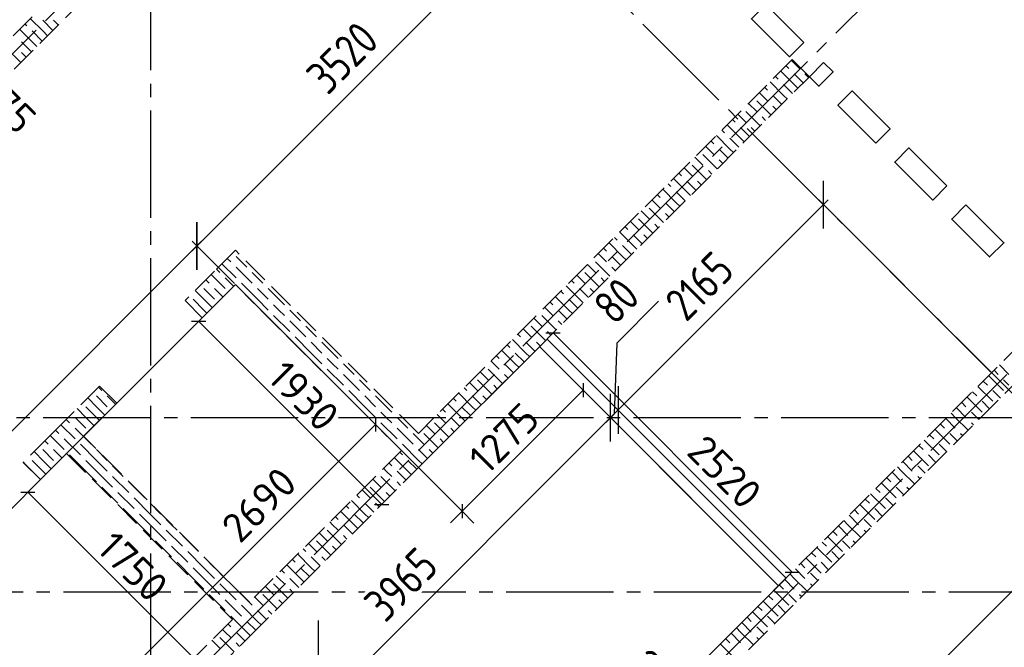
# Model space of a CAD drawing. Header units: millimetres. Extents: x 40580 to 1930067, y -240640 to 81020.
# Tile 141 of 246: x 604369 to 611707, y -216204 to -211527. Entities that reach past the tile are written whole.
import ezdxf

# ---------------------------------------------------------------- set-up
doc = ezdxf.new("R2010")
doc.units = ezdxf.units.MM
for name, pattern in [('______2', [270, 200, -70]), ('______5', [1100, 800, -100, 100, -100]), ('CENTER', [2, 1.25, -0.25, 0.25, -0.25])]:
    doc.linetypes.add(name, pattern=pattern)
for name, color, linetype, lineweight in [('Standard', 7, 'Continuous', 25), ('ЖБ Перекрытие верхний уровень', 7, 'Continuous', 35), ('ОСИ', 7, 'CENTER', 15)]:
    doc.layers.add(name, color=color, linetype=linetype, lineweight=lineweight)
doc.layers.add('ЖБ Балка Вышележаща', color=7, linetype='Continuous')
doc.layers.add('ЖБ Стена верхний уровень', color=7, linetype='______2', true_color=0x656565)
doc.styles.add('GOST 2.304', font='isocpeur.ttf', dxfattribs={"width": 0.8})
doc.styles.add('GOST 2.304-81', font='txt')
doc.styles.add('ISOCPEUR', font='isocpeur.ttf')
doc.dimstyles.new('СПДС', dxfattribs={"dimscale": 125, "dimtxt": 250, "dimasz": 250, "dimexe": 50, "dimexo": 10, "dimgap": 100, "dimtad": 1, "dimdec": 0, "dimtxsty": 'GOST 2.304-81', "dimblk": 'OBLIQUE', "dimcen": 250, "dimdle": 50, "dimadec": 0, "dimazin": 2, "dimtfac": 0.75, "dimtdec": 0, "dimtmove": 1, "dimatfit": 3, "dimfxl": 1, "dimtfill": 1, "dimtolj": 1, "dimarcsym": 1})

# ---------------------------------------------------------------- blocks, each defined once
blk = doc.blocks.new('_OBLIQUE')
at = {"color": 0, "linetype": 'ByBlock'}
blk.add_line((-0.5, -0.5), (0.5, 0.5), dxfattribs=at)
blk = doc.blocks.new('*D18302')
at = {"layer": 'Defpoints', "color": 0, "transparency": 33554687}
for p in [(610024.2, -215745.5), (605967.7, -217296.4), (607220.5, -218549.1)]:
    blk.add_point(p, dxfattribs=at)
at = {"layer": 'Standard', "color": 0, "linetype": 'Continuous', "lineweight": -2, "transparency": 33554687}
for p, q in [((608806.8, -214457.3), (605932.4, -217331.7)), ((610017.1, -215738.4), (608736, -214457.3)), ((607213.4, -218542.1), (605932.4, -217261))]:
    blk.add_line(p, q, dxfattribs=at)
at = {"layer": 'Standard', "color": 0, "lineweight": -2, "xscale": 250, "yscale": 250, "zscale": 250}
for p, rotation in [((608771.4, -214492.7), 45.00003631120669), ((605967.7, -217296.4), 225.0000363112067)]:
    blk.add_blockref('_OBLIQUE', p, dxfattribs=dict(at, rotation=rotation))
at = {"layer": 'Standard', "color": 0, "lineweight": 25, "transparency": 33554687, "insert": (607210.5, -215735.4), "char_height": 250, "attachment_point": 5, "rotation": 45.00004, "style": 'GOST 2.304', "bg_fill": 3, "box_fill_scale": 1.1, "bg_fill_color": 256, "bg_fill_true_color": 13158600, "bg_fill_transparency": 0}
blk.add_mtext('\\A1;3965', dxfattribs=at)
blk = doc.blocks.new('*D18303')
at = {"layer": 'Defpoints', "color": 0, "transparency": 33554687}
for p in [(605976, -213500.4), (602549.4, -216353), (602836.4, -216639.9)]:
    blk.add_point(p, dxfattribs=at)
at = {"layer": 'Standard', "color": 0, "linetype": 'Continuous', "lineweight": -2, "transparency": 33554687}
for p, q in [((605724.4, -213178.1), (602514.1, -216388.3)), ((605968.9, -213493.3), (605653.6, -213178.1)), ((602829.3, -216632.9), (602514.1, -216317.6))]:
    blk.add_line(p, q, dxfattribs=at)
at = {"layer": 'Standard', "color": 0, "lineweight": -2, "xscale": 250, "yscale": 250, "zscale": 250}
for p, rotation in [((605689, -213213.4), 45.00003631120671), ((602549.4, -216353), 225.0000363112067)]:
    blk.add_blockref('_OBLIQUE', p, dxfattribs=dict(at, rotation=rotation))
at = {"layer": 'Standard', "color": 0, "lineweight": 25, "transparency": 33554687, "insert": (603960.1, -214624.1), "char_height": 250, "attachment_point": 5, "rotation": 45.00004, "style": 'GOST 2.304', "bg_fill": 3, "box_fill_scale": 1.1, "bg_fill_color": 256, "bg_fill_true_color": 13158600, "bg_fill_transparency": 0}
blk.add_mtext('\\A1;4440', dxfattribs=at)
blk = doc.blocks.new('*D18326')
at = {"layer": 'Defpoints', "color": 0, "transparency": 33554687}
for p in [(608771.4, -214492.7), (610080.7, -215688.9), (610024.2, -215745.5)]:
    blk.add_point(p, dxfattribs=at)
at = {"layer": 'Standard', "color": 0, "linetype": 'Continuous', "lineweight": -2, "transparency": 33554687}
for p, q in [((609130.8, -213625.7), (608819.6, -213936.8)), ((608819.6, -213936.8), (608799.7, -214464.4)), ((608863.3, -214400.8), (608736, -214528.1)), ((610073.6, -215681.8), (608792.6, -214400.8)), ((610017.1, -215738.4), (608736, -214457.3))]:
    blk.add_line(p, q, dxfattribs=at)
at = {"layer": 'Standard', "color": 0, "lineweight": -2, "xscale": 250, "yscale": 250, "zscale": 250}
for p, rotation in [((608828, -214436.1), 225.0000363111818), ((608771.4, -214492.7), 45.00003631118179)]:
    blk.add_blockref('_OBLIQUE', p, dxfattribs=dict(at, rotation=rotation))
at = {"layer": 'Standard', "color": 0, "lineweight": 25, "transparency": 33554687, "insert": (608816.1, -213622.1), "char_height": 250, "attachment_point": 5, "rotation": 45.00004, "style": 'GOST 2.304', "bg_fill": 3, "box_fill_scale": 1.1, "bg_fill_color": 256, "bg_fill_true_color": 13158600, "bg_fill_transparency": 0}
blk.add_mtext('\\A1;80', dxfattribs=at)
blk = doc.blocks.new('*D18327')
at = {"layer": 'Defpoints', "color": 0, "transparency": 33554687}
for p in [(611611.6, -214158), (608828, -214436.1), (610080.7, -215688.9)]:
    blk.add_point(p, dxfattribs=at)
at = {"layer": 'Standard', "color": 0, "linetype": 'Continuous', "lineweight": -2, "transparency": 33554687}
for p, q in [((610394.2, -212869.9), (608792.6, -214471.5)), ((611604.5, -214150.9), (610323.5, -212869.9)), ((610073.6, -215681.8), (608792.6, -214400.8))]:
    blk.add_line(p, q, dxfattribs=at)
at = {"layer": 'Standard', "color": 0, "lineweight": -2, "xscale": 250, "yscale": 250, "zscale": 250}
for p, rotation in [((610358.9, -212905.2), 45.00003631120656), ((608828, -214436.1), 225.0000363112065)]:
    blk.add_blockref('_OBLIQUE', p, dxfattribs=dict(at, rotation=rotation))
at = {"layer": 'Standard', "color": 0, "lineweight": 25, "transparency": 33554687, "insert": (609434.3, -213511.6), "char_height": 250, "attachment_point": 5, "rotation": 45.00004, "style": 'GOST 2.304', "bg_fill": 3, "box_fill_scale": 1.1, "bg_fill_color": 256, "bg_fill_true_color": 13158600, "bg_fill_transparency": 0}
blk.add_mtext('\\A1;2165', dxfattribs=at)
blk = doc.blocks.new('*D18328')
at = {"layer": 'Defpoints', "color": 0, "transparency": 33554687}
for p in [(608716.6, -211263), (605689, -213213.4), (605976, -213500.4)]:
    blk.add_point(p, dxfattribs=at)
at = {"layer": 'Standard', "color": 0, "linetype": 'Continuous', "lineweight": -2, "transparency": 33554687}
for p, q in [((608213.4, -210689), (605653.6, -213248.8)), ((608709.5, -211255.9), (608142.7, -210689)), ((605968.9, -213493.3), (605653.6, -213178.1))]:
    blk.add_line(p, q, dxfattribs=at)
at = {"layer": 'Standard', "color": 0, "lineweight": -2, "xscale": 250, "yscale": 250, "zscale": 250}
for p, rotation in [((608178, -210724.4), 45.00003631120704), ((605689, -213213.4), 225.0000363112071)]:
    blk.add_blockref('_OBLIQUE', p, dxfattribs=dict(at, rotation=rotation))
at = {"layer": 'Standard', "color": 0, "lineweight": 25, "transparency": 33554687, "insert": (606774.4, -211809.8), "char_height": 250, "attachment_point": 5, "rotation": 45.00004, "style": 'GOST 2.304', "bg_fill": 3, "box_fill_scale": 1.1, "bg_fill_color": 256, "bg_fill_true_color": 13158600, "bg_fill_transparency": 0}
blk.add_mtext('\\A1;3520', dxfattribs=at)

msp = doc.modelspace()

# ---------------------------------------------------------------- linework, layer by layer
at = {"layer": 'Standard', "color": 7, "linetype": 'Continuous', "lineweight": 25, "transparency": 33554687}
for p, q in [((605648.8, -213774.5), (605754.9, -213774.5)), ((608291.1, -213861.7), (608397.2, -213861.7)), ((608567, -214235.2), (608567, -214341.3)), ((607019.4, -214490.8), (607019.4, -214596.9)), ((604376.3, -215047), (604482.4, -215047)), ((607013.4, -215139.3), (607119.5, -215139.3)), ((607665.4, -215136.8), (607665.4, -215242.9)), ((610073, -215643.6), (610179.1, -215643.6))]:
    msp.add_line(p, q, dxfattribs=at)
at = {"layer": 'Standard', "color": 7, "linetype": 'Continuous', "lineweight": -3, "transparency": 33554687}
for p, q in [((607066.5, -215139.3), (605701.8, -213774.5)), ((608344.1, -213861.7), (610126, -215643.6)), ((608567, -214288.3), (607578.7, -215276.6)), ((607019.4, -214543.9), (603879.9, -217683.4)), ((605666.7, -216284.5), (604429.4, -215047)), ((606802.2, -220747.2), (612501.5, -215047.9))]:
    msp.add_line(p, q, dxfattribs=at)
at = {"layer": 'Standard', "color": 251, "linetype": 'Continuous', "lineweight": -3, "true_color": 0x656565, "transparency": 33554687}
for p, q in [((607019.4, -214543.9), (606931, -214455.5)), ((607019.4, -214543.9), (607107.8, -214632.3)), ((607665.4, -215189.8), (607340.7, -214865.1)), ((607665.4, -215189.8), (607753.8, -215278.2))]:
    msp.add_line(p, q, dxfattribs=at)
at = {"layer": 'ЖБ Перекрытие верхний уровень', "transparency": 33554687}
for points in [[(610211.5, -211697.2), (609928.7, -211414.4), (609822.6, -211520.4), (610105.5, -211803.3)], [(610749, -212446.8), (610466.1, -212163.9), (610572.2, -212057.9), (610855, -212340.7)], [(611420.7, -212906.4), (611314.6, -213012.5), (611597.5, -213295.3), (611703.5, -213189.3)]]:
    msp.add_lwpolyline(points, close=True, dxfattribs=at)
at = {"layer": 'ЖБ Перекрытие верхний уровень', "transparency": 33554687, "extrusion": (0, 0, -1)}
msp.add_lwpolyline([(-610360.1, -211845.7), (-610254, -211951.8), (-610324.7, -212022.5), (-610430.8, -211916.5), (-610360.1, -211845.7)], dxfattribs=at)
msp.add_lwpolyline([(-611279.3, -212765), (-611173.2, -212871.1), (-610890.4, -212588.2), (-610996.4, -212482.1)], close=True, dxfattribs=at)
at = {"layer": 'ЖБ Перекрытие верхний уровень', "transparency": 33554687}
msp.add_lwpolyline([(605976, -213500.4), (602836.4, -216639.9), (604073.9, -217877.4), (605311.3, -216639.9), (607220.5, -218549.1), (610080.7, -215688.9), (608298.8, -213907), (607340.7, -214865.1), (605976, -213500.4)], dxfattribs=at)
at = {"layer": 'ЖБ Стена верхний уровень', "color": 251, "linetype": '______2', "lineweight": -3, "true_color": 0x656565, "transparency": 33554687}
for p, q in [((607135.6, -208833.5), (600955.5, -215013.6)), ((601082.8, -215140.9), (607262.9, -208960.8)), ((610126.7, -211824.5), (607340.7, -214610.6)), ((610254, -211951.8), (610126.7, -211824.5)), ((607468, -214737.8), (610254, -211951.8)), ((605976, -213245.8), (605820.4, -213401.4)), ((607340.7, -214610.6), (605976, -213245.8)), ((605820.4, -213401.4), (605601.2, -213620.6)), ((605728.5, -213747.9), (605976, -213500.4)), ((605976, -213500.4), (607340.7, -214865.1)), ((605728.5, -213747.9), (605601.2, -213620.6)), ((612035.9, -213733.7), (607220.5, -218549.1)), ((605983, -220041.1), (612163.2, -213861)), ((604964.8, -214257), (604717.3, -214504.5)), ((604964.8, -214257), (605092.1, -214384.3)), ((604844.6, -214631.8), (605092.1, -214384.3)), ((604717.3, -214504.5), (604590, -214631.8)), ((604590, -214631.8), (604395.6, -214826.2)), ((606082, -215869.2), (604844.6, -214631.8)), ((604522.9, -214953.5), (604717.3, -214759)), ((604717.3, -214759), (605954.8, -215996.5)), ((607213.4, -214737.8), (606082, -215869.2)), ((607340.7, -214865.1), (607468, -214737.8)), ((604522.9, -214953.5), (604395.6, -214826.2)), ((606082, -216123.8), (607340.7, -214865.1)), ((605954.8, -215996.5), (604073.9, -217877.4)), ((605438.6, -216767.2), (606082, -216123.8))]:
    msp.add_line(p, q, dxfattribs=at)
at = {"layer": 'ЖБ Стена верхний уровень', "color": 9, "linetype": 'Continuous', "lineweight": -3, "true_color": 0xc7c7c7, "transparency": 33554687}
for p, q in [((604541.2, -211611), (604449.6, -211519.5)), ((604541.2, -211531), (604616.9, -211606.7)), ((604621.2, -211531), (604656.9, -211566.7)), ((604461.2, -211691), (604369.6, -211599.5)), ((604409.6, -211559.5), (604421.2, -211571.1)), ((604461.2, -211611), (604536.9, -211686.7)), ((604541.2, -211611), (604576.9, -211646.7)), ((604381.2, -211691), (604456.9, -211766.7)), ((604461.2, -211691), (604496.9, -211726.7)), ((604261.2, -211731), (604376.9, -211846.7)), ((604381.2, -211771.1), (604416.9, -211806.7)), ((610141.2, -211851.1), (610120.7, -211830.5)), ((610141.2, -212011), (610040.7, -211910.5)), ((610080.7, -211870.5), (610101.2, -211891)), ((610181.2, -211891), (610141.2, -211851.1)), ((610061.2, -212091), (609960.7, -211990.5)), ((610000.7, -211950.5), (610021.2, -211971.1)), ((610141.2, -211931), (610208, -211997.8)), ((610221.2, -211931), (610248, -211957.8)), ((609920.7, -212030.5), (609941.2, -212051.1)), ((610061.2, -212011), (610128, -212077.8)), ((610141.2, -212011), (610168, -212037.8)), ((609861.2, -212131), (609968, -212237.8)), ((609901.2, -212091), (609880.7, -212070.5)), ((609941.2, -212131), (609901.2, -212091)), ((609981.2, -212091), (610048, -212157.8)), ((610061.2, -212091), (610088, -212117.8)), ((609781.2, -212211), (609888, -212317.8)), ((609800.7, -212150.5), (609861.2, -212211)), ((609981.2, -212171.1), (610008, -212197.8)), ((609680.7, -212270.5), (609701.2, -212291)), ((609741.2, -212251.1), (609720.7, -212230.5)), ((609781.2, -212291), (609741.2, -212251.1)), ((609901.2, -212251.1), (609928, -212277.8)), ((609600.7, -212350.5), (609621.2, -212371.1)), ((609741.2, -212411), (609640.7, -212310.5)), ((609741.2, -212331), (609808, -212397.8)), ((609821.2, -212331), (609848, -212357.8)), ((609520.7, -212430.5), (609541.2, -212451.1)), ((609661.2, -212491), (609560.7, -212390.5)), ((609661.2, -212411), (609728, -212477.8)), ((609741.2, -212411), (609768, -212437.8)), ((609501.2, -212491), (609480.7, -212470.5)), ((609541.2, -212531), (609501.2, -212491)), ((609581.2, -212491), (609648, -212557.8)), ((609661.2, -212491), (609688, -212517.8)), ((609400.7, -212550.5), (609461.2, -212611)), ((609461.2, -212531), (609568, -212637.8)), ((609581.2, -212571.1), (609608, -212597.8)), ((609341.2, -212651.1), (609320.7, -212630.5)), ((609381.2, -212691), (609341.2, -212651.1)), ((609381.2, -212611), (609488, -212717.8)), ((609501.2, -212651.1), (609528, -212677.8)), ((609341.2, -212811), (609240.7, -212710.5)), ((609280.7, -212670.5), (609301.2, -212691)), ((609261.2, -212891), (609160.7, -212790.5)), ((609200.7, -212750.5), (609221.2, -212771.1)), ((609341.2, -212731), (609408, -212797.8)), ((609421.2, -212731), (609448, -212757.8)), ((609101.2, -212891), (609080.7, -212870.5)), ((609120.7, -212830.5), (609141.2, -212851.1)), ((609261.2, -212811), (609328, -212877.8)), ((609341.2, -212811), (609368, -212837.8)), ((609061.2, -212931), (609168, -213037.8)), ((609141.2, -212931), (609101.2, -212891)), ((609181.2, -212891), (609248, -212957.8)), ((609261.2, -212891), (609288, -212917.8)), ((608981.2, -213011), (609088, -213117.8)), ((609000.7, -212950.5), (609061.2, -213011)), ((609181.2, -212971.1), (609208, -212997.8)), ((608880.7, -213070.5), (608901.2, -213091)), ((608941.2, -213051.1), (608920.7, -213030.5)), ((608981.2, -213091), (608941.2, -213051.1)), ((609101.2, -213051.1), (609128, -213077.8)), ((608800.7, -213150.5), (608821.2, -213171.1)), ((608941.2, -213211), (608840.7, -213110.5)), ((608941.2, -213131), (609008, -213197.8)), ((609021.2, -213131), (609048, -213157.8)), ((608720.7, -213230.5), (608741.2, -213251.1)), ((608861.2, -213291), (608760.7, -213190.5)), ((608861.2, -213211), (608928, -213277.8)), ((608941.2, -213211), (608968, -213237.8)), ((605941.2, -213331), (605916, -213305.8)), ((605981.2, -213291), (606061.2, -213371.1)), ((608701.2, -213291), (608680.7, -213270.5)), ((608741.2, -213331), (608701.2, -213291)), ((608781.2, -213291), (608848, -213357.8)), ((608861.2, -213291), (608888, -213317.8)), ((605836, -213385.8), (605861.2, -213411)), ((605876, -213345.8), (605981.2, -213451.1)), ((605981.2, -213371.1), (606101.2, -213491)), ((608600.7, -213350.5), (608661.2, -213411)), ((608661.2, -213331), (608768, -213437.8)), ((608781.2, -213371.1), (608808, -213397.8)), ((605796, -213425.8), (605901.2, -213531)), ((605901.2, -213451.1), (605906.1, -213455.9)), ((605906.1, -213455.9), (605963.3, -213513.1)), ((606141.2, -213451.1), (606101.2, -213411)), ((606181.2, -213491), (606141.2, -213451.1)), ((608541.2, -213451.1), (608520.7, -213430.5)), ((608581.2, -213491), (608541.2, -213451.1)), ((608581.2, -213411), (608688, -213517.8)), ((608701.2, -213451.1), (608728, -213477.8)), ((605741.2, -213531), (605821.2, -213611)), ((605781.2, -213491), (605756, -213465.8)), ((605821.2, -213531), (605883.3, -213593.1)), ((606141.2, -213611), (606021.2, -213491)), ((606141.2, -213531), (606221.2, -213611)), ((606221.2, -213531), (606341.2, -213651.1)), ((608541.2, -213611), (608440.7, -213510.5)), ((608480.7, -213470.5), (608501.2, -213491)), ((608541.2, -213531), (608608, -213597.8)), ((608621.2, -213531), (608648, -213557.8)), ((605741.2, -213611), (605676, -213545.8)), ((608461.2, -213691), (608360.7, -213590.5)), ((608400.7, -213550.5), (608421.2, -213571.1)), ((605661.2, -213611), (605741.2, -213691)), ((605741.2, -213611), (605803.3, -213673.1)), ((606141.2, -213611), (606221.2, -213691)), ((606301.2, -213691), (606261.2, -213651.1)), ((608301.2, -213691), (608280.7, -213670.5)), ((608320.7, -213630.5), (608341.2, -213651.1)), ((608461.2, -213611), (608528, -213677.8)), ((608541.2, -213611), (608568, -213637.8)), ((605741.2, -213691), (605763.3, -213713.1)), ((606261.2, -213731.1), (606381.2, -213851.1)), ((606341.2, -213731.1), (606301.2, -213691)), ((606381.2, -213691), (606461.2, -213771.1)), ((608200.7, -213750.5), (608261.2, -213811)), ((608261.2, -213731.1), (608368, -213837.8)), ((608341.2, -213731.1), (608301.2, -213691)), ((608381.2, -213691), (608448, -213757.8)), ((608461.2, -213691), (608488, -213717.8)), ((606381.2, -213771.1), (606501.2, -213891)), ((606541.2, -213851.1), (606501.2, -213811)), ((608181.2, -213811), (608288, -213917.8)), ((608381.2, -213771.1), (608408, -213797.8)), ((606541.2, -214011), (606421.2, -213891)), ((606581.2, -213891), (606541.2, -213851.1)), ((608080.7, -213870.5), (608101.2, -213891)), ((608141.2, -213851.1), (608120.7, -213830.5)), ((608181.2, -213891), (608141.2, -213851.1)), ((608301.2, -213851.1), (608328, -213877.8)), ((606541.2, -213931.1), (606621.2, -214011)), ((606621.2, -213931.1), (606741.2, -214051.1)), ((608000.7, -213950.5), (608021.2, -213971.1)), ((608141.2, -214011), (608040.7, -213910.5)), ((608141.2, -213931.1), (608208, -213997.8)), ((608221.2, -213931.1), (608248, -213957.8)), ((606541.2, -214011), (606621.2, -214091)), ((607920.7, -214030.5), (607941.2, -214051.1)), ((608061.2, -214091), (607960.7, -213990.5)), ((608061.2, -214011), (608128, -214077.8)), ((608141.2, -214011), (608168, -214037.8)), ((606701.2, -214091), (606661.2, -214051.1)), ((606741.2, -214131.1), (606701.2, -214091)), ((606781.2, -214091), (606861.2, -214171.1)), ((607901.2, -214091), (607880.7, -214070.5)), ((607941.2, -214131.1), (607901.2, -214091)), ((607981.2, -214091), (608048, -214157.8)), ((608061.2, -214091), (608088, -214117.8)), ((611669.9, -214099.7), (611741.2, -214171.1)), ((606661.2, -214131.1), (606781.2, -214251.1)), ((606781.2, -214171.1), (606901.2, -214291)), ((607800.7, -214150.5), (607861.2, -214211)), ((607861.2, -214131.1), (607968, -214237.8)), ((607981.2, -214171.1), (608008, -214197.8)), ((611589.9, -214179.7), (611701.2, -214291)), ((611629.9, -214139.7), (611661.2, -214171.1)), ((604981.2, -214291), (604956, -214265.8)), ((606941.2, -214251.1), (606901.2, -214211)), ((606981.2, -214291), (606941.2, -214251.1)), ((607741.2, -214251.1), (607720.7, -214230.5)), ((607781.2, -214291), (607741.2, -214251.1)), ((607781.2, -214211), (607888, -214317.8)), ((607901.2, -214251.1), (607928, -214277.8)), ((611509.9, -214259.7), (611621.2, -214371.1)), ((611549.9, -214219.7), (611581.2, -214251.1)), ((611741.2, -214251.1), (611701.2, -214211)), ((604941.2, -214331.1), (605021.2, -214411)), ((606941.2, -214411), (606821.2, -214291)), ((606941.2, -214331.1), (607021.2, -214411)), ((607021.2, -214331.1), (607141.2, -214451.1)), ((607741.2, -214411), (607640.7, -214310.5)), ((607680.7, -214270.5), (607701.2, -214291)), ((607741.2, -214331.1), (607808, -214397.8)), ((607821.2, -214331.1), (607848, -214357.8)), ((611429.9, -214339.7), (611541.2, -214451.1)), ((611469.9, -214299.7), (611501.2, -214331.1)), ((611677.2, -214347), (611621.2, -214291)), ((604861.2, -214411), (604941.2, -214491)), ((604941.2, -214411), (604876, -214345.8)), ((606941.2, -214411), (607021.2, -214491)), ((607661.2, -214491), (607560.7, -214390.5)), ((607600.7, -214350.5), (607621.2, -214371.1)), ((607661.2, -214411), (607728, -214477.8)), ((607741.2, -214411), (607768, -214437.8)), ((611389.9, -214379.7), (611421.2, -214411)), ((611597.2, -214427), (611541.2, -214371.1)), ((604861.2, -214491), (604796, -214425.8)), ((607101.2, -214491), (607061.2, -214451.1)), ((607501.2, -214491), (607480.7, -214470.5)), ((607520.7, -214430.5), (607541.2, -214451.1)), ((611309.9, -214459.7), (611341.2, -214491)), ((611349.9, -214419.7), (611421.2, -214491)), ((611501.2, -214491), (611461.2, -214451.1)), ((604676, -214545.8), (604781.2, -214651.1)), ((604741.2, -214531.1), (604716, -214505.8)), ((604781.2, -214491), (604861.2, -214571.1)), ((607061.2, -214531.1), (607181.2, -214651.1)), ((607141.2, -214531.1), (607101.2, -214491)), ((607181.2, -214491), (607261.2, -214571.1)), ((607400.7, -214550.5), (607461.2, -214611)), ((607461.2, -214531.1), (607568, -214637.8)), ((607541.2, -214531.1), (607501.2, -214491)), ((607581.2, -214491), (607648, -214557.8)), ((607661.2, -214491), (607688, -214517.8)), ((611229.9, -214539.7), (611261.2, -214571.1)), ((611269.9, -214499.7), (611341.2, -214571.1)), ((611341.2, -214491), (611437.2, -214587)), ((611461.2, -214531.1), (611477.2, -214547)), ((611517.2, -214507), (611501.2, -214491)), ((604596, -214625.8), (604701.2, -214731.1)), ((604636, -214585.8), (604661.2, -214611)), ((604781.2, -214571.1), (604901.2, -214691)), ((607181.2, -214571.1), (607301.2, -214691)), ((607341.2, -214651.1), (607301.2, -214611)), ((607381.2, -214611), (607488, -214717.8)), ((607581.2, -214571.1), (607608, -214597.8)), ((611149.9, -214619.7), (611181.2, -214651.1)), ((611189.9, -214579.7), (611301.2, -214691)), ((611341.2, -214651.1), (611301.2, -214611)), ((611381.2, -214611), (611397.2, -214627)), ((604701.2, -214651.1), (604821.2, -214771.1)), ((604941.2, -214811), (604821.2, -214691)), ((607341.2, -214811), (607221.2, -214691)), ((607381.2, -214691), (607341.2, -214651.1)), ((607501.2, -214651.1), (607528, -214677.8)), ((611069.9, -214699.7), (611101.2, -214731.1)), ((611109.9, -214659.7), (611221.2, -214771.1)), ((611277.2, -214747), (611221.2, -214691)), ((611357.2, -214667), (611341.2, -214651.1)), ((604541.2, -214731.1), (604621.2, -214811)), ((604621.2, -214731.1), (604683.3, -214793.1)), ((604861.2, -214891), (604741.2, -214771.1)), ((604941.2, -214731.1), (605021.2, -214811)), ((607200.7, -214750.5), (607221.2, -214771.1)), ((607341.2, -214731.1), (607408, -214797.8)), ((607421.2, -214731.1), (607448, -214757.8)), ((610989.9, -214779.7), (611021.2, -214811)), ((611029.9, -214739.7), (611141.2, -214851.1)), ((611197.2, -214827), (611141.2, -214771.1)), ((604461.2, -214811), (604541.2, -214891)), ((604541.2, -214811), (604603.3, -214873.1)), ((604861.2, -214811), (604941.2, -214891)), ((604941.2, -214811), (605021.2, -214891)), ((605101.2, -214891), (605061.2, -214851.1)), ((607120.7, -214830.5), (607141.2, -214851.1)), ((607261.2, -214891), (607160.7, -214790.5)), ((607261.2, -214811), (607328, -214877.8)), ((607341.2, -214811), (607368, -214837.8)), ((610949.9, -214819.7), (611021.2, -214891)), ((611101.2, -214891), (611061.2, -214851.1)), ((604461.2, -214891), (604523.3, -214953.1)), ((604541.2, -214891), (604563.3, -214913.1)), ((604861.2, -214891), (604941.2, -214971.1)), ((604941.2, -214891), (605061.2, -215011)), ((605141.2, -214931.1), (605101.2, -214891)), ((607101.2, -214891), (607080.7, -214870.5)), ((607141.2, -214931.1), (607101.2, -214891)), ((607181.2, -214891), (607248, -214957.8)), ((607261.2, -214891), (607288, -214917.8)), ((610869.9, -214899.7), (610941.2, -214971.1)), ((610909.9, -214859.7), (610941.2, -214891)), ((610941.2, -214891), (611037.2, -214987)), ((611117.2, -214907), (611101.2, -214891)), ((605061.2, -214931.1), (605181.2, -215051.1)), ((605181.2, -214971.1), (605301.2, -215091)), ((607000.7, -214950.5), (607061.2, -215011)), ((607061.2, -214931.1), (607168, -215037.8)), ((607181.2, -214971.1), (607208, -214997.8)), ((610789.9, -214979.7), (610901.2, -215091)), ((610829.9, -214939.7), (610861.2, -214971.1)), ((611061.2, -214931.1), (611077.2, -214947)), ((604981.2, -215011), (605101.2, -215131.1)), ((605101.2, -215051.1), (605221.2, -215171.1)), ((606880.7, -215070.5), (606901.2, -215091)), ((606941.2, -215051.1), (606920.7, -215030.5)), ((606981.2, -215091), (606941.2, -215051.1)), ((606981.2, -215011), (607088, -215117.8)), ((607101.2, -215051.1), (607128, -215077.8)), ((610709.9, -215059.7), (610821.2, -215171.1)), ((610749.9, -215019.7), (610781.2, -215051.1)), ((610941.2, -215051.1), (610901.2, -215011)), ((610957.2, -215067), (610941.2, -215051.1)), ((610981.2, -215011), (610997.2, -215027)), ((605341.2, -215211), (605221.2, -215091)), ((605341.2, -215131.1), (605421.2, -215211)), ((606941.2, -215211), (606840.7, -215110.5)), ((606941.2, -215131.1), (607008, -215197.8)), ((607021.2, -215131.1), (607048, -215157.8)), ((610629.9, -215139.7), (610741.2, -215251.1)), ((610669.9, -215099.7), (610701.2, -215131.1)), ((610877.2, -215147), (610821.2, -215091)), ((605261.2, -215291), (605141.2, -215171.1)), ((605261.2, -215211), (605341.2, -215291)), ((605341.2, -215211), (605421.2, -215291)), ((606861.2, -215291), (606760.7, -215190.5)), ((606800.7, -215150.5), (606821.2, -215171.1)), ((606861.2, -215211), (606928, -215277.8)), ((606941.2, -215211), (606968, -215237.8)), ((610549.9, -215219.7), (610621.2, -215291)), ((610589.9, -215179.7), (610621.2, -215211)), ((610797.2, -215227), (610741.2, -215171.1)), ((605261.2, -215291), (605341.2, -215371.1)), ((605341.2, -215291), (605461.2, -215411)), ((605501.2, -215291), (605461.2, -215251.1)), ((605541.2, -215331.1), (605501.2, -215291)), ((606701.2, -215291), (606680.7, -215270.5)), ((606741.2, -215331.1), (606701.2, -215291)), ((606720.7, -215230.5), (606741.2, -215251.1)), ((606781.2, -215291), (606848, -215357.8)), ((606861.2, -215291), (606888, -215317.8)), ((610509.9, -215259.7), (610541.2, -215291)), ((610541.2, -215291), (610637.2, -215387)), ((610701.2, -215291), (610661.2, -215251.1)), ((610717.2, -215307), (610701.2, -215291)), ((605461.2, -215331.1), (605581.2, -215451.1)), ((606600.7, -215350.5), (606661.2, -215411)), ((606661.2, -215331.1), (606768, -215437.8)), ((610429.9, -215339.7), (610461.2, -215371.1)), ((610469.9, -215299.7), (610541.2, -215371.1)), ((610661.2, -215331.1), (610677.2, -215347)), ((605381.2, -215411), (605501.2, -215531.1)), ((605581.2, -215371.1), (605701.2, -215491)), ((606541.2, -215451.1), (606520.7, -215430.5)), ((606581.2, -215411), (606688, -215517.8)), ((606781.2, -215371.1), (606808, -215397.8)), ((610349.9, -215419.7), (610381.2, -215451.1)), ((610389.9, -215379.7), (610501.2, -215491)), ((610541.2, -215451.1), (610501.2, -215411)), ((610581.2, -215411), (610597.2, -215427)), ((605501.2, -215451.1), (605621.2, -215571.1)), ((605741.2, -215611), (605621.2, -215491)), ((606541.2, -215611), (606440.7, -215510.5)), ((606480.7, -215470.5), (606501.2, -215491)), ((606581.2, -215491), (606541.2, -215451.1)), ((606701.2, -215451.1), (606728, -215477.8)), ((610269.9, -215499.7), (610301.2, -215531.1)), ((610309.9, -215459.7), (610421.2, -215571.1)), ((610477.2, -215547), (610421.2, -215491)), ((610557.2, -215467), (610541.2, -215451.1)), ((605661.2, -215691), (605541.2, -215571.1)), ((605741.2, -215531.1), (605821.2, -215611)), ((606400.7, -215550.5), (606421.2, -215571.1)), ((606541.2, -215531.1), (606608, -215597.8)), ((606621.2, -215531.1), (606648, -215557.8)), ((610189.9, -215579.7), (610221.2, -215611)), ((610229.9, -215539.7), (610341.2, -215651.1)), ((610397.2, -215627), (610341.2, -215571.1)), ((605661.2, -215611), (605741.2, -215691)), ((605741.2, -215611), (605821.2, -215691)), ((605901.2, -215691), (605861.2, -215651.1)), ((606320.7, -215630.5), (606341.2, -215651.1)), ((606461.2, -215691), (606360.7, -215590.5)), ((606461.2, -215611), (606528, -215677.8)), ((606541.2, -215611), (606568, -215637.8)), ((610109.9, -215659.7), (610141.2, -215691)), ((610149.9, -215619.7), (610221.2, -215691)), ((610301.2, -215691), (610261.2, -215651.1)), ((605661.2, -215691), (605741.2, -215771.1)), ((605741.2, -215691), (605861.2, -215811)), ((605861.2, -215731.1), (605981.2, -215851.1)), ((605941.2, -215731.1), (605901.2, -215691)), ((606261.2, -215731.1), (606368, -215837.8)), ((606301.2, -215691), (606280.7, -215670.5)), ((606341.2, -215731.1), (606301.2, -215691)), ((606381.2, -215691), (606448, -215757.8)), ((606461.2, -215691), (606488, -215717.8)), ((610069.9, -215699.7), (610141.2, -215771.1)), ((610141.2, -215691), (610237.2, -215787)), ((610261.2, -215731.1), (610277.2, -215747)), ((610317.2, -215707), (610301.2, -215691)), ((605981.2, -215771.1), (606080.7, -215870.5)), ((606200.7, -215750.5), (606261.2, -215811)), ((606381.2, -215771.1), (606408, -215797.8)), ((609989.9, -215779.7), (610101.2, -215891)), ((610029.9, -215739.7), (610061.2, -215771.1)), ((605781.2, -215811), (605901.2, -215931.1)), ((605901.2, -215851.1), (606000.7, -215950.5)), ((606080.7, -215870.5), (606101.2, -215891)), ((606141.2, -215851.1), (606120.7, -215830.5)), ((606181.2, -215891), (606141.2, -215851.1)), ((606181.2, -215811), (606288, -215917.8)), ((606301.2, -215851.1), (606328, -215877.8)), ((609909.9, -215859.7), (610021.2, -215971.1)), ((609949.9, -215819.7), (609981.2, -215851.1)), ((610141.2, -215851.1), (610101.2, -215811)), ((610157.2, -215867), (610141.2, -215851.1)), ((610181.2, -215811), (610197.2, -215827)), ((606000.7, -215950.5), (606021.2, -215971.1)), ((606040.7, -215910.5), (606021.2, -215891)), ((606141.2, -216011), (606040.7, -215910.5)), ((606141.2, -215931.1), (606208, -215997.8)), ((606221.2, -215931.1), (606248, -215957.8)), ((609829.9, -215939.7), (609941.2, -216051.1)), ((609869.9, -215899.7), (609901.2, -215931.1)), ((610077.2, -215947), (610021.2, -215891)), ((605960.7, -215990.5), (605941.2, -215971.1)), ((606061.2, -216091), (605960.7, -215990.5)), ((606061.2, -216011), (606128, -216077.8)), ((606141.2, -216011), (606168, -216037.8)), ((609749.9, -216019.7), (609821.2, -216091)), ((609789.9, -215979.7), (609821.2, -216011)), ((609997.2, -216027), (609941.2, -215971.1)), ((605901.2, -216091), (605880.7, -216070.5)), ((605941.2, -216131.1), (605901.2, -216091)), ((605920.7, -216030.5), (605941.2, -216051.1)), ((605981.2, -216091), (606048, -216157.8)), ((606061.2, -216091), (606088, -216117.8)), ((609669.9, -216099.7), (609741.2, -216171.1)), ((609709.9, -216059.7), (609741.2, -216091)), ((609741.2, -216091), (609837.2, -216187)), ((609901.2, -216091), (609861.2, -216051.1)), ((609917.2, -216107), (609901.2, -216091)), ((605800.7, -216150.5), (605861.2, -216211)), ((605861.2, -216131.1), (605968, -216237.8)), ((605981.2, -216171.1), (606008, -216197.8)), ((609629.9, -216139.7), (609661.2, -216171.1)), ((609861.2, -216131.1), (609877.2, -216147)), ((609589.9, -216179.7), (609701.2, -216291))]:
    msp.add_line(p, q, dxfattribs=at)
for points in [[(605021.2, -214331.1), (605083.3, -214393.1), (605083.3, -214393.1), (605083.3, -214393.1)], [(604941.2, -214411), (605003.3, -214473.1), (605003.3, -214473.1), (605003.3, -214473.1)], [(604861.2, -214491), (604923.3, -214553.1), (604923.3, -214553.1), (604923.3, -214553.1)], [(604941.2, -214491), (604963.3, -214513.1), (604963.3, -214513.1), (604963.3, -214513.1)], [(604581.2, -214691), (604558.3, -214668.1), (604558.3, -214668.1), (604556, -214665.8)], [(604541.2, -214811), (604483.7, -214753.5), (604483.7, -214753.5), (604476, -214745.8)], [(604461.2, -214891), (604409.1, -214838.9), (604409.1, -214838.9), (604396, -214825.8)]]:
    msp.add_lwpolyline(points, dxfattribs=at)
at = {"layer": 'ОСИ', "color": 8, "linetype": '______5', "lineweight": -3, "transparency": 33554687}
for p, q in [((605344.3, -182504.2), (605344.3, -233224.2)), ((593035.9, -223060.5), (611692.2, -204404.2)), ((612690.7, -215237.1), (604610.6, -207157)), ((595673.4, -226405.1), (614683.3, -207395.2)), ((597936.2, -227960.7), (616592.5, -209304.4)), ((613044.3, -214494.2), (588120.3, -214494.2)), ((617594.3, -215794.2), (588120.3, -215794.2)), ((617594.3, -215794.2), (588120.3, -215794.2)), ((606594.3, -216004.2), (606594.3, -233224.2))]:
    msp.add_line(p, q, dxfattribs=at)

# ---------------------------------------------------------------- texts
at = {"layer": 'Standard', "color": 7, "linetype": 'Continuous', "lineweight": 25, "transparency": 33554687, "char_height": 220, "attachment_point": 7, "style": 'ISOCPEUR'}
for s, insert, width, rotation in [('175', (604053.2, -212096.3), 469.505, 315), ('1930', (606203.1, -214205.1), 625.738, 315), ('1275', (607852.5, -214927.3), 641.474, 45), ('2520', (609329, -214758.9), 625.738, 315), ('2690', (606010.7, -215438.9), 641.474, 45), ('1750', (604930.6, -215477.6), 625.738, 315), ('200', (608901.2, -216351.5), 531.968, 315)]:
    msp.add_mtext(s, dxfattribs=dict(at, insert=insert, width=width, rotation=rotation))

# ---------------------------------------------------------------- next in the draw order: dimensions: what is measured, and where the dimension line sits
at = {"layer": 'Standard', "color": 7, "linetype": 'Continuous', "lineweight": 25, "transparency": 33554687}
dim = msp.add_linear_dim(base=(605967.7, -217296.4), p1=(610024.2, -215745.5), p2=(607220.5, -218549.1), angle=225.00004, dimstyle='СПДС', override={"dimscale": 1, "dimtxsty": 'GOST 2.304'}, dxfattribs=at)
dim.commit()
dim.dimension.update_dxf_attribs({"geometry": '*D18302', "text_midpoint": (607210.5, -215735.4)})

# ---------------------------------------------------------------- next in the draw order: linework, layer by layer
at = {"layer": 'ЖБ Балка Вышележаща', "color": 7, "linetype": 'Continuous', "lineweight": 35, "transparency": 33554687}
msp.add_line((608242.2, -213963.5), (610024.2, -215745.5), dxfattribs=at)

# ---------------------------------------------------------------- next in the draw order: dimensions: what is measured, and where the dimension line sits
at = {"layer": 'Standard', "color": 7, "linetype": 'Continuous', "lineweight": 25, "transparency": 33554687}
dim = msp.add_linear_dim(base=(602549.4, -216353), p1=(605976, -213500.4), p2=(602836.4, -216639.9), angle=225.00004, dimstyle='СПДС', override={"dimscale": 1, "dimtxsty": 'GOST 2.304'}, dxfattribs=at)
dim.commit()
dim.dimension.update_dxf_attribs({"geometry": '*D18303', "text_midpoint": (603960.1, -214624.1)})

# ---------------------------------------------------------------- next in the draw order: dimensions: what is measured, and where the dimension line sits
dim = msp.add_linear_dim(base=(608771.4, -214492.7), p1=(610080.7, -215688.9), p2=(610024.2, -215745.5), angle=225.00004, dimstyle='СПДС', override={"dimscale": 1, "dimtxsty": 'GOST 2.304'}, dxfattribs=at)
dim.commit()
dim.dimension.update_dxf_attribs({"geometry": '*D18326', "text_midpoint": (608890.3, -213866.1), "dimtype": 160})

# ---------------------------------------------------------------- next in the draw order: dimensions: what is measured, and where the dimension line sits
dim = msp.add_linear_dim(base=(605689, -213213.4), p1=(608716.6, -211263), p2=(605976, -213500.4), angle=225.00004, dimstyle='СПДС', override={"dimscale": 1, "dimtxsty": 'GOST 2.304'}, dxfattribs=at)
dim.commit()
dim.dimension.update_dxf_attribs({"geometry": '*D18328', "text_midpoint": (606774.4, -211809.8)})
dim = msp.add_linear_dim(base=(608828, -214436.1), p1=(611611.6, -214158), p2=(610080.7, -215688.9), angle=225.00004, dimstyle='СПДС', override={"dimscale": 1, "dimtxsty": 'GOST 2.304'}, dxfattribs=at)
dim.commit()
dim.dimension.update_dxf_attribs({"geometry": '*D18327', "text_midpoint": (609593.4, -213670.7), "dimtype": 160})

doc.saveas('drawing.dxf')
